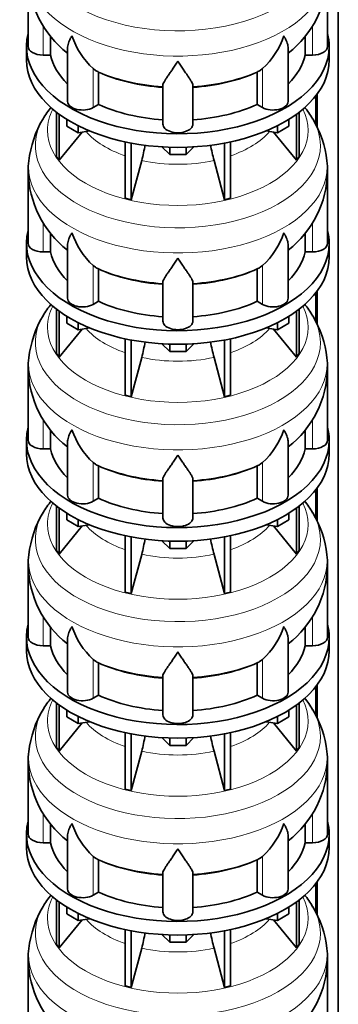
# Model space of a CAD drawing. Header units: millimetres. Extents: x 166 to 762, y -2950 to 2070.
# Tile 6 of 23: x 569 to 761, y -2462 to -1870. Entities that reach past the tile are written whole.
import ezdxf

# ---------------------------------------------------------------- set-up
doc = ezdxf.new("R2010")
doc.units = ezdxf.units.MM
doc.layers.add('LOW_134-14', color=7, linetype='Continuous')
doc.layers.add('VSI134_DIFFUSORE', color=7, linetype='Continuous')

# ---------------------------------------------------------------- blocks, each defined once
blk = doc.blocks.new('SE4')
at = {"layer": 'LOW_134-14', "color": 7, "linetype": 'Continuous', "lineweight": 35}
for p, q in [((760.76, -2682.26), (760.76, -1012.18)), ((747.26, -1915.43), (747.26, -1932.84)), ((748.01, -1914.44), (748.01, -1934.34)), ((747.26, -2033.82), (747.26, -2051.23)), ((748.01, -2032.83), (748.01, -2052.73)), ((747.26, -2152.21), (747.26, -2169.62)), ((748.01, -2151.22), (748.01, -2171.12)), ((747.26, -2270.61), (747.26, -2288.01)), ((748.01, -2269.62), (748.01, -2289.51)), ((747.26, -2389), (747.26, -2406.41)), ((748.01, -2388.01), (748.01, -2407.9))]:
    blk.add_line(p, q, dxfattribs=at)
at = {"layer": 'VSI134_DIFFUSORE', "color": 7, "linetype": 'Continuous', "lineweight": 35}
for p, q in [((574.33, -1842.57), (574.33, -1885.63)), ((754.33, -1885.63), (754.33, -1842.57)), ((587.86, -1890.82), (587.86, -1879.37)), ((740.8, -1879.44), (740.8, -1890.82)), ((573.33, -1885.63), (573.33, -1893.79)), ((598.06, -1886.53), (598.06, -1918.7)), ((730.61, -1918.7), (730.61, -1886.56)), ((755.33, -1893.79), (755.33, -1885.63)), ((583.33, -1890.82), (587.86, -1890.82)), ((740.8, -1890.82), (745.33, -1890.82)), ((614.84, -1900.07), (613.42, -1899.02)), ((715.24, -1899.02), (713.82, -1900.07)), ((616.62, -1920.52), (616.62, -1901.04)), ((712.04, -1901.04), (712.04, -1920.52)), ((655.33, -1932.39), (655.33, -1909.05)), ((673.33, -1932.39), (673.33, -1909.05)), ((613.42, -1922.37), (616.62, -1920.52)), ((712.04, -1920.52), (715.24, -1922.37)), ((591.5, -1925.29), (591.5, -1951.97)), ((593.03, -1926.44), (593.03, -1954.11)), ((597.58, -1933.55), (597.58, -1929.5)), ((731.09, -1933.55), (731.09, -1929.5)), ((735.63, -1926.44), (735.63, -1954.11)), ((737.16, -1925.29), (737.16, -1951.97)), ((604.52, -1937.56), (597.58, -1933.55)), ((604.52, -1937.56), (604.52, -1933.39)), ((724.15, -1937.56), (724.15, -1933.39)), ((731.09, -1933.55), (724.15, -1937.56)), ((593.03, -1954.11), (606.9, -1937.19)), ((611.34, -1936.5), (604.52, -1937.56)), ((724.15, -1937.56), (717.32, -1936.5)), ((721.77, -1937.19), (735.63, -1954.11)), ((632.64, -1943.04), (632.64, -1976.97)), ((636.33, -1943.78), (636.33, -1977.85)), ((659.42, -1950.69), (654.77, -1946.04)), ((659.42, -1950.69), (659.42, -1946.26)), ((673.89, -1946.04), (669.24, -1950.69)), ((669.24, -1950.69), (669.24, -1946.26)), ((692.33, -1943.78), (692.33, -1977.85)), ((696.03, -1943.04), (696.03, -1976.97)), ((591.5, -1951.97), (593.03, -1954.11)), ((669.24, -1950.69), (659.42, -1950.69)), ((735.63, -1954.11), (737.16, -1951.97)), ((636.33, -1977.85), (642.61, -1954.23)), ((686.06, -1954.23), (692.33, -1977.85)), ((574.33, -1960.96), (574.33, -2004.02)), ((754.33, -2004.02), (754.33, -1960.96)), ((632.64, -1976.97), (636.33, -1977.85)), ((692.33, -1977.85), (696.03, -1976.97)), ((587.86, -2009.22), (587.86, -1997.76)), ((740.8, -1997.83), (740.8, -2009.22)), ((573.33, -2004.02), (573.33, -2012.18)), ((598.06, -2004.92), (598.06, -2037.09)), ((730.61, -2037.09), (730.61, -2004.95)), ((755.33, -2012.18), (755.33, -2004.02)), ((583.33, -2009.22), (587.86, -2009.22)), ((740.8, -2009.22), (745.33, -2009.22)), ((614.84, -2018.47), (613.42, -2017.42)), ((715.24, -2017.42), (713.82, -2018.47)), ((616.62, -2038.91), (616.62, -2019.44)), ((712.04, -2019.44), (712.04, -2038.91)), ((655.33, -2050.79), (655.33, -2027.44)), ((673.33, -2050.79), (673.33, -2027.44)), ((613.42, -2040.76), (616.62, -2038.91)), ((712.04, -2038.91), (715.24, -2040.76)), ((591.5, -2043.69), (591.5, -2070.36)), ((593.03, -2044.83), (593.03, -2072.5)), ((597.58, -2051.95), (597.58, -2047.89)), ((731.09, -2051.95), (731.09, -2047.89)), ((735.63, -2044.83), (735.63, -2072.5)), ((737.16, -2043.69), (737.16, -2070.36)), ((604.52, -2055.95), (597.58, -2051.95)), ((604.52, -2055.95), (604.52, -2051.78)), ((724.15, -2055.95), (724.15, -2051.78)), ((731.09, -2051.95), (724.15, -2055.95)), ((593.03, -2072.5), (606.9, -2055.58)), ((611.34, -2054.9), (604.52, -2055.95)), ((724.15, -2055.95), (717.32, -2054.9)), ((721.77, -2055.58), (735.63, -2072.5)), ((632.64, -2061.43), (632.64, -2095.36)), ((636.33, -2062.17), (636.33, -2096.25)), ((659.42, -2069.08), (654.77, -2064.43)), ((659.42, -2069.08), (659.42, -2064.65)), ((673.89, -2064.43), (669.24, -2069.08)), ((669.24, -2069.08), (669.24, -2064.65)), ((692.33, -2062.17), (692.33, -2096.25)), ((696.03, -2061.43), (696.03, -2095.36)), ((591.5, -2070.36), (593.03, -2072.5)), ((669.24, -2069.08), (659.42, -2069.08)), ((735.63, -2072.5), (737.16, -2070.36)), ((636.33, -2096.25), (642.61, -2072.63)), ((686.06, -2072.63), (692.33, -2096.25)), ((574.33, -2079.36), (574.33, -2122.41)), ((754.33, -2122.41), (754.33, -2079.36)), ((632.64, -2095.36), (636.33, -2096.25)), ((692.33, -2096.25), (696.03, -2095.36)), ((587.86, -2127.61), (587.86, -2116.16)), ((740.8, -2116.23), (740.8, -2127.61)), ((573.33, -2122.41), (573.33, -2130.58)), ((598.06, -2123.32), (598.06, -2155.48)), ((730.61, -2155.48), (730.61, -2123.34)), ((755.33, -2130.58), (755.33, -2122.41)), ((583.33, -2127.61), (587.86, -2127.61)), ((740.8, -2127.61), (745.33, -2127.61)), ((614.84, -2136.86), (613.42, -2135.81)), ((715.24, -2135.81), (713.82, -2136.86)), ((616.62, -2157.31), (616.62, -2137.83)), ((712.04, -2137.83), (712.04, -2157.31)), ((655.33, -2169.18), (655.33, -2145.83)), ((673.33, -2169.18), (673.33, -2145.83)), ((613.42, -2159.15), (616.62, -2157.31)), ((712.04, -2157.31), (715.24, -2159.15)), ((591.5, -2162.08), (591.5, -2188.76)), ((593.03, -2163.23), (593.03, -2190.89)), ((597.58, -2170.34), (597.58, -2166.28)), ((731.09, -2170.34), (731.09, -2166.28)), ((735.63, -2163.23), (735.63, -2190.89)), ((737.16, -2162.08), (737.16, -2188.76)), ((604.52, -2174.34), (597.58, -2170.34)), ((604.52, -2174.34), (604.52, -2170.17)), ((724.15, -2174.34), (724.15, -2170.17)), ((731.09, -2170.34), (724.15, -2174.34)), ((593.03, -2190.89), (606.9, -2173.98)), ((611.34, -2173.29), (604.52, -2174.34)), ((724.15, -2174.34), (717.32, -2173.29)), ((721.77, -2173.98), (735.63, -2190.89)), ((632.64, -2179.83), (632.64, -2213.75)), ((636.33, -2180.57), (636.33, -2214.64)), ((659.42, -2187.48), (654.77, -2182.83)), ((659.42, -2187.48), (659.42, -2183.04)), ((673.89, -2182.83), (669.24, -2187.48)), ((669.24, -2187.48), (669.24, -2183.04)), ((692.33, -2180.57), (692.33, -2214.64)), ((696.03, -2179.83), (696.03, -2213.75)), ((591.5, -2188.76), (593.03, -2190.89)), ((669.24, -2187.48), (659.42, -2187.48)), ((735.63, -2190.89), (737.16, -2188.76)), ((636.33, -2214.64), (642.61, -2191.02)), ((686.06, -2191.02), (692.33, -2214.64)), ((574.33, -2197.75), (574.33, -2240.8)), ((754.33, -2240.8), (754.33, -2197.75)), ((632.64, -2213.75), (636.33, -2214.64)), ((692.33, -2214.64), (696.03, -2213.75)), ((587.86, -2246), (587.86, -2234.55)), ((740.8, -2234.62), (740.8, -2246)), ((573.33, -2240.8), (573.33, -2248.97)), ((598.06, -2241.71), (598.06, -2273.87)), ((730.61, -2273.87), (730.61, -2241.73)), ((755.33, -2248.97), (755.33, -2240.8)), ((583.33, -2246), (587.86, -2246)), ((740.8, -2246), (745.33, -2246)), ((614.84, -2255.25), (613.42, -2254.2)), ((715.24, -2254.2), (713.82, -2255.25)), ((616.62, -2275.7), (616.62, -2256.22)), ((712.04, -2256.22), (712.04, -2275.7)), ((655.33, -2287.57), (655.33, -2264.22)), ((673.33, -2287.57), (673.33, -2264.22)), ((613.42, -2277.55), (616.62, -2275.7)), ((712.04, -2275.7), (715.24, -2277.55)), ((591.5, -2280.47), (591.5, -2307.15)), ((593.03, -2281.62), (593.03, -2309.28)), ((597.58, -2288.73), (597.58, -2284.67)), ((731.09, -2288.73), (731.09, -2284.67)), ((735.63, -2281.62), (735.63, -2309.28)), ((737.16, -2280.47), (737.16, -2307.15)), ((604.52, -2292.74), (597.58, -2288.73)), ((604.52, -2292.74), (604.52, -2288.56)), ((724.15, -2292.74), (724.15, -2288.56)), ((731.09, -2288.73), (724.15, -2292.74)), ((593.03, -2309.28), (606.9, -2292.37)), ((611.34, -2291.68), (604.52, -2292.74)), ((724.15, -2292.74), (717.32, -2291.68)), ((721.77, -2292.37), (735.63, -2309.28)), ((632.64, -2298.22), (632.64, -2332.15)), ((636.33, -2298.96), (636.33, -2333.03)), ((659.42, -2305.87), (654.77, -2301.22)), ((659.42, -2305.87), (659.42, -2301.43)), ((673.89, -2301.22), (669.24, -2305.87)), ((669.24, -2305.87), (669.24, -2301.43)), ((692.33, -2298.96), (692.33, -2333.03)), ((696.03, -2298.22), (696.03, -2332.15)), ((591.5, -2307.15), (593.03, -2309.28)), ((669.24, -2305.87), (659.42, -2305.87)), ((735.63, -2309.28), (737.16, -2307.15)), ((636.33, -2333.03), (642.61, -2309.41)), ((686.06, -2309.41), (692.33, -2333.03)), ((574.33, -2316.14), (574.33, -2359.2)), ((754.33, -2359.2), (754.33, -2316.14)), ((632.64, -2332.15), (636.33, -2333.03)), ((692.33, -2333.03), (696.03, -2332.15)), ((587.86, -2364.39), (587.86, -2352.94)), ((740.8, -2353.01), (740.8, -2364.39)), ((573.33, -2359.2), (573.33, -2367.36)), ((598.06, -2360.1), (598.06, -2392.26)), ((730.61, -2392.26), (730.61, -2360.12)), ((755.33, -2367.36), (755.33, -2359.2)), ((583.33, -2364.39), (587.86, -2364.39)), ((740.8, -2364.39), (745.33, -2364.39)), ((614.84, -2373.64), (613.42, -2372.59)), ((715.24, -2372.59), (713.82, -2373.64)), ((616.62, -2394.09), (616.62, -2374.61)), ((712.04, -2374.61), (712.04, -2394.09)), ((655.33, -2405.96), (655.33, -2382.61)), ((673.33, -2405.96), (673.33, -2382.61)), ((613.42, -2395.94), (616.62, -2394.09)), ((712.04, -2394.09), (715.24, -2395.94)), ((591.5, -2398.86), (591.5, -2425.54)), ((593.03, -2400.01), (593.03, -2427.67)), ((597.58, -2407.12), (597.58, -2403.07)), ((731.09, -2407.12), (731.09, -2403.07)), ((735.63, -2400.01), (735.63, -2427.67)), ((737.16, -2398.86), (737.16, -2425.54)), ((604.52, -2411.13), (597.58, -2407.12)), ((604.52, -2411.13), (604.52, -2406.95)), ((724.15, -2411.13), (724.15, -2406.95)), ((731.09, -2407.12), (724.15, -2411.13)), ((593.03, -2427.67), (606.9, -2410.76)), ((611.34, -2410.07), (604.52, -2411.13)), ((724.15, -2411.13), (717.32, -2410.07)), ((721.77, -2410.76), (735.63, -2427.67)), ((632.64, -2416.61), (632.64, -2450.54)), ((636.33, -2417.35), (636.33, -2451.42)), ((659.42, -2424.26), (654.77, -2419.61)), ((659.42, -2424.26), (659.42, -2419.82)), ((673.89, -2419.61), (669.24, -2424.26)), ((669.24, -2424.26), (669.24, -2419.82)), ((692.33, -2417.35), (692.33, -2451.42)), ((696.03, -2416.61), (696.03, -2450.54)), ((591.5, -2425.54), (593.03, -2427.67)), ((669.24, -2424.26), (659.42, -2424.26)), ((735.63, -2427.67), (737.16, -2425.54)), ((636.33, -2451.42), (642.61, -2427.8)), ((686.06, -2427.8), (692.33, -2451.42)), ((574.33, -2434.53), (574.33, -2477.59)), ((754.33, -2477.59), (754.33, -2434.53)), ((632.64, -2450.54), (636.33, -2451.42)), ((692.33, -2451.42), (696.03, -2450.54))]:
    blk.add_line(p, q, dxfattribs=at)
at = {"layer": 'VSI134_DIFFUSORE', "color": 4, "linetype": 'Continuous', "lineweight": 9}
for p, q in [((583.33, -1890.82), (583.33, -1873.05)), ((745.33, -1890.82), (745.33, -1873.07)), ((613.42, -1922.37), (613.42, -1899.02)), ((715.24, -1922.37), (715.24, -1899.02)), ((583.33, -2009.22), (583.33, -1991.44)), ((745.33, -2009.22), (745.33, -1991.47)), ((613.42, -2040.76), (613.42, -2017.42)), ((715.24, -2040.76), (715.24, -2017.42)), ((583.33, -2127.61), (583.33, -2109.83)), ((745.33, -2127.61), (745.33, -2109.86)), ((613.42, -2159.15), (613.42, -2135.81)), ((715.24, -2159.15), (715.24, -2135.81)), ((583.33, -2246), (583.33, -2228.23)), ((745.33, -2246), (745.33, -2228.25)), ((613.42, -2277.55), (613.42, -2254.2)), ((715.24, -2277.55), (715.24, -2254.2)), ((583.33, -2364.39), (583.33, -2346.62)), ((745.33, -2364.39), (745.33, -2346.64)), ((613.42, -2395.94), (613.42, -2372.59)), ((715.24, -2395.94), (715.24, -2372.59))]:
    blk.add_line(p, q, dxfattribs=at)
at = {"layer": 'VSI134_DIFFUSORE', "color": 7, "linetype": 'Continuous', "lineweight": 35}
for centre, radius, start, end in [((635.66, -1841.46), 61.25, 181.05517, 231.96221), ((693.31, -1841.5), 60.97, 307.8007, 358.98754), ((645.92, -1864.07), 47.73, 198.63732, 227.08568), ((682.74, -1864.07), 47.73, 312.91434, 341.36277), ((622.75, -1887.68), 14.7, 237.45087, 245.35655), ((705.91, -1887.68), 14.7, 294.64345, 302.54913), ((643.73, -1965.29), 70.34, 142.11995, 149.17124), ((686.95, -1963.58), 67.72, 30.42011, 37.78386), ((635.97, -1960.95), 61.49, 148.86608, 173.97543), ((693.08, -1960.89), 61.11, 6.06346, 31.14995), ((552.76, -1929.92), 93.08, 344.85704, 350.76502), ((774.59, -1930.13), 91.75, 189.27403, 195.23149), ((605.25, -1959.45), 30.86, 170.71318, 182.84745), ((719.77, -1959.81), 34.52, 358.0789, 8.91053), ((635.66, -1959.85), 61.25, 181.05517, 231.96221), ((693.31, -1959.89), 60.97, 307.8007, 358.98754), ((645.92, -1982.46), 47.73, 198.63732, 227.08568), ((682.74, -1982.46), 47.73, 312.91434, 341.36277), ((622.75, -2006.08), 14.7, 237.45087, 245.35655), ((705.91, -2006.08), 14.7, 294.64345, 302.54913), ((643.73, -2083.68), 70.34, 142.11995, 149.17124), ((686.95, -2081.97), 67.72, 30.42011, 37.78386), ((635.97, -2079.34), 61.49, 148.86608, 173.97543), ((693.08, -2079.29), 61.11, 6.06346, 31.14995), ((552.76, -2048.31), 93.08, 344.85704, 350.76502), ((774.59, -2048.52), 91.75, 189.27403, 195.23149), ((605.25, -2077.84), 30.86, 170.71318, 182.84745), ((719.77, -2078.2), 34.52, 358.0789, 8.91053), ((635.66, -2078.24), 61.25, 181.05517, 231.96221), ((693.31, -2078.28), 60.97, 307.8007, 358.98754), ((645.92, -2100.85), 47.73, 198.63732, 227.08568), ((682.74, -2100.85), 47.73, 312.91434, 341.36277), ((622.75, -2124.47), 14.7, 237.45087, 245.35655), ((705.91, -2124.47), 14.7, 294.64345, 302.54913), ((643.73, -2202.07), 70.34, 142.11995, 149.17124), ((686.95, -2200.37), 67.72, 30.42011, 37.78386), ((635.97, -2197.73), 61.49, 148.86608, 173.97543), ((693.08, -2197.68), 61.11, 6.06346, 31.14995), ((552.76, -2166.7), 93.08, 344.85704, 350.76502), ((774.59, -2166.91), 91.75, 189.27403, 195.23149), ((605.25, -2196.23), 30.86, 170.71318, 182.84745), ((719.77, -2196.59), 34.52, 358.0789, 8.91053), ((635.66, -2196.64), 61.25, 181.05517, 231.96221), ((693.31, -2196.67), 60.97, 307.8007, 358.98754), ((645.92, -2219.24), 47.73, 198.63732, 227.08568), ((682.74, -2219.24), 47.73, 312.91434, 341.36277), ((622.75, -2242.86), 14.7, 237.45087, 245.35655), ((705.91, -2242.86), 14.7, 294.64345, 302.54913), ((643.73, -2320.47), 70.34, 142.11995, 149.17124), ((686.95, -2318.76), 67.72, 30.42011, 37.78386), ((635.97, -2316.12), 61.49, 148.86608, 173.97543), ((693.08, -2316.07), 61.11, 6.06346, 31.14995), ((552.76, -2285.1), 93.08, 344.85704, 350.76502), ((774.59, -2285.3), 91.75, 189.27403, 195.23149), ((605.25, -2314.62), 30.86, 170.71318, 182.84745), ((719.77, -2314.99), 34.52, 358.0789, 8.91053), ((635.66, -2315.03), 61.25, 181.05517, 231.96221), ((693.31, -2315.07), 60.97, 307.8007, 358.98754), ((645.92, -2337.63), 47.73, 198.63732, 227.08568), ((682.74, -2337.63), 47.73, 312.91434, 341.36277), ((622.75, -2361.25), 14.7, 237.45087, 245.35655), ((705.91, -2361.25), 14.7, 294.64345, 302.54913), ((643.73, -2438.86), 70.34, 142.11995, 149.17124), ((686.95, -2437.15), 67.72, 30.42011, 37.78386), ((635.97, -2434.52), 61.49, 148.86608, 173.97543), ((693.08, -2434.46), 61.11, 6.06346, 31.14995), ((552.76, -2403.49), 93.08, 344.85704, 350.76502), ((774.59, -2403.7), 91.75, 189.27403, 195.23149), ((605.25, -2433.01), 30.86, 170.71318, 182.84745), ((719.77, -2433.38), 34.52, 358.0789, 8.91053), ((635.66, -2433.42), 61.25, 181.05517, 231.96221), ((693.31, -2433.46), 60.97, 307.8007, 358.98754)]:
    blk.add_arc(centre, radius, start, end, dxfattribs=at)
at = {"layer": 'VSI134_DIFFUSORE', "color": 4, "linetype": 'Continuous', "lineweight": 9}
for centre, major_axis, start_param, end_param in [((664.33, -1826.85), (85.67, 0), 2.812965, 6.283185), ((664.33, -1839.61), (-89.83, 0), 0, 3.209638), ((664.33, -1864.15), (-79.5, 0), 0.898849, 1.457346), ((664.33, -1864.15), (79.5, 0), 4.82584, 5.384336), ((664.33, -1936.05), (-78.3, 0), 0, 3.425204), ((664.33, -1936.05), (-78.3, 0), 5.999574, 6.283185), ((664.33, -1945.25), (85.67, 0), 2.812965, 6.283185), ((664.33, -1945.25), (85.67, 0), 0, 0.328174), ((664.33, -1920.94), (-61.63, 0), 0.463231, 1.030574), ((664.33, -1920.94), (61.63, 0), 5.252612, 5.819954), ((664.33, -1958), (-89.83, 0), 0, 3.209638), ((664.33, -1958), (-89.83, 0), 6.215694, 6.283185), ((664.33, -1920.94), (-61.63, 0), 1.210556, 1.931037), ((664.33, -1982.55), (-79.5, 0), 0.898849, 1.457346), ((664.33, -1982.55), (79.5, 0), 4.82584, 5.384336), ((664.33, -2054.45), (-78.3, 0), 0, 3.425204), ((664.33, -2054.45), (-78.3, 0), 5.999574, 6.283185), ((664.33, -2063.64), (85.67, 0), 2.812965, 6.283185), ((664.33, -2063.64), (85.67, 0), 0, 0.328174), ((664.33, -2039.33), (-61.63, 0), 0.463231, 1.030574), ((664.33, -2039.33), (61.63, 0), 5.252612, 5.819954), ((664.33, -2076.39), (-89.83, 0), 0, 3.209638), ((664.33, -2076.39), (-89.83, 0), 6.215694, 6.283185), ((664.33, -2039.33), (-61.63, 0), 1.210556, 1.931037), ((664.33, -2100.94), (-79.5, 0), 0.898849, 1.457346), ((664.33, -2100.94), (79.5, 0), 4.82584, 5.384336), ((664.33, -2172.84), (-78.3, 0), 0, 3.425204), ((664.33, -2172.84), (-78.3, 0), 5.999574, 6.283185), ((664.33, -2182.03), (85.67, 0), 2.812965, 6.283185), ((664.33, -2182.03), (85.67, 0), 0, 0.328174), ((664.33, -2157.72), (-61.63, 0), 0.463231, 1.030574), ((664.33, -2157.72), (61.63, 0), 5.252612, 5.819954), ((664.33, -2194.79), (-89.83, 0), 0, 3.209638), ((664.33, -2194.79), (-89.83, 0), 6.215694, 6.283185), ((664.33, -2157.72), (-61.63, 0), 1.210556, 1.931037), ((664.33, -2219.33), (-79.5, 0), 0.898849, 1.457346), ((664.33, -2219.33), (79.5, 0), 4.82584, 5.384336), ((664.33, -2291.23), (-78.3, 0), 0, 3.425204), ((664.33, -2291.23), (-78.3, 0), 5.999574, 6.283185), ((664.33, -2300.42), (85.67, 0), 2.812965, 6.283185), ((664.33, -2300.42), (85.67, 0), 0, 0.328174), ((664.33, -2276.11), (-61.63, 0), 0.463231, 1.030574), ((664.33, -2276.11), (61.63, 0), 5.252612, 5.819954), ((664.33, -2313.18), (-89.83, 0), 0, 3.209638), ((664.33, -2313.18), (-89.83, 0), 6.215694, 6.283185), ((664.33, -2276.11), (-61.63, 0), 1.210556, 1.931037), ((664.33, -2337.72), (-79.5, 0), 0.898849, 1.457346), ((664.33, -2337.72), (79.5, 0), 4.82584, 5.384336), ((664.33, -2409.62), (-78.3, 0), 0, 3.425204), ((664.33, -2409.62), (-78.3, 0), 5.999574, 6.283185), ((664.33, -2418.81), (85.67, 0), 2.812965, 6.283185), ((664.33, -2418.81), (85.67, 0), 0, 0.328174), ((664.33, -2394.5), (-61.63, 0), 0.463231, 1.030574), ((664.33, -2394.5), (61.63, 0), 5.252612, 5.819954), ((664.33, -2431.57), (-89.83, 0), 0, 3.209638), ((664.33, -2431.57), (-89.83, 0), 6.215694, 6.283185), ((664.33, -2394.5), (-61.63, 0), 1.210556, 1.931037)]:
    blk.add_ellipse(centre, major_axis=major_axis, ratio=0.57735, start_param=start_param, end_param=end_param, dxfattribs=at)
at = {"layer": 'VSI134_DIFFUSORE', "color": 7, "linetype": 'Continuous', "lineweight": 35}
for centre, major_axis, start_param, end_param in [((664.33, -1885.63), (91, 0), 2.993207, 6.283185), ((664.33, -1885.63), (91, 0), 0, 0.148386), ((583.33, -1885.63), (9, 0), 3.141593, 4.712389), ((745.33, -1885.63), (-9, 0), 1.570796, 3.141593), ((664.33, -1893.79), (-91, 0), 0, 3.141593), ((664.33, -1885.63), (-77, 0), 0.117151, 0.534109), ((664.33, -1885.63), (77, 0), 5.749077, 6.166034), ((664.33, -1866.15), (-77, 0), 0.902549, 1.453645), ((664.33, -1866.15), (77, 0), 4.82954, 5.380636), ((607.06, -1918.7), (9, 0), 3.141593, 5.497787), ((664.33, -1885.63), (-77, 0), 0.902549, 1.453645), ((664.33, -1885.63), (77, 0), 4.82954, 5.380636), ((721.61, -1918.7), (-9, 0), 0.785398, 3.141593), ((664.33, -1932.39), (-9, 0), 0, 3.141593), ((664.33, -2004.02), (91, 0), 2.993207, 6.283185), ((664.33, -2004.02), (91, 0), 0, 0.148386), ((583.33, -2004.02), (9, 0), 3.141593, 4.712389), ((745.33, -2004.02), (-9, 0), 1.570796, 3.141593), ((664.33, -2012.18), (-91, 0), 0, 3.141593), ((664.33, -2004.02), (-77, 0), 0.117151, 0.534109), ((664.33, -2004.02), (77, 0), 5.749077, 6.166034), ((664.33, -1984.54), (-77, 0), 0.902549, 1.453645), ((664.33, -1984.54), (77, 0), 4.82954, 5.380636), ((607.06, -2037.09), (9, 0), 3.141593, 5.497787), ((664.33, -2004.02), (-77, 0), 0.902549, 1.453645), ((664.33, -2004.02), (77, 0), 4.82954, 5.380636), ((721.61, -2037.09), (-9, 0), 0.785398, 3.141593), ((664.33, -2050.79), (-9, 0), 0, 3.141593), ((664.33, -2122.41), (91, 0), 2.993207, 6.283185), ((664.33, -2122.41), (91, 0), 0, 0.148386), ((583.33, -2122.41), (9, 0), 3.141593, 4.712389), ((745.33, -2122.41), (-9, 0), 1.570796, 3.141593), ((664.33, -2130.58), (-91, 0), 0, 3.141593), ((664.33, -2122.41), (-77, 0), 0.117151, 0.534109), ((664.33, -2122.41), (77, 0), 5.749077, 6.166034), ((664.33, -2102.94), (-77, 0), 0.902549, 1.453645), ((664.33, -2102.94), (77, 0), 4.82954, 5.380636), ((607.06, -2155.48), (9, 0), 3.141593, 5.497787), ((664.33, -2122.41), (-77, 0), 0.902549, 1.453645), ((664.33, -2122.41), (77, 0), 4.82954, 5.380636), ((721.61, -2155.48), (-9, 0), 0.785398, 3.141593), ((664.33, -2169.18), (-9, 0), 0, 3.141593), ((664.33, -2240.8), (91, 0), 2.993207, 6.283185), ((664.33, -2240.8), (91, 0), 0, 0.148386), ((583.33, -2240.8), (9, 0), 3.141593, 4.712389), ((745.33, -2240.8), (-9, 0), 1.570796, 3.141593), ((664.33, -2248.97), (-91, 0), 0, 3.141593), ((664.33, -2240.8), (-77, 0), 0.117151, 0.534109), ((664.33, -2240.8), (77, 0), 5.749077, 6.166034), ((664.33, -2221.33), (-77, 0), 0.902549, 1.453645), ((664.33, -2221.33), (77, 0), 4.82954, 5.380636), ((607.06, -2273.87), (9, 0), 3.141593, 5.497787), ((664.33, -2240.8), (-77, 0), 0.902549, 1.453645), ((664.33, -2240.8), (77, 0), 4.82954, 5.380636), ((721.61, -2273.87), (-9, 0), 0.785398, 3.141593), ((664.33, -2287.57), (-9, 0), 0, 3.141593), ((664.33, -2359.2), (91, 0), 2.993207, 6.283185), ((664.33, -2359.2), (91, 0), 0, 0.148386), ((583.33, -2359.2), (9, 0), 3.141593, 4.712389), ((745.33, -2359.2), (-9, 0), 1.570796, 3.141593), ((664.33, -2367.36), (-91, 0), 0, 3.141593), ((664.33, -2359.2), (-77, 0), 0.117151, 0.534109), ((664.33, -2359.2), (77, 0), 5.749077, 6.166034), ((664.33, -2339.72), (-77, 0), 0.902549, 1.453645), ((664.33, -2339.72), (77, 0), 4.82954, 5.380636), ((607.06, -2392.26), (9, 0), 3.141593, 5.497787), ((664.33, -2359.2), (-77, 0), 0.902549, 1.453645), ((664.33, -2359.2), (77, 0), 4.82954, 5.380636), ((721.61, -2392.26), (-9, 0), 0.785398, 3.141593), ((664.33, -2405.96), (-9, 0), 0, 3.141593)]:
    blk.add_ellipse(centre, major_axis=major_axis, ratio=0.57735, start_param=start_param, end_param=end_param, dxfattribs=at)
for points, knots in [([(598.06, -1886.55), (598.06, -1886.4), (598.06, -1886.23), (598.15, -1885.06), (598.43, -1884.01), (599.1, -1882.33), (599.37, -1881.76), (599.82, -1880.87), (599.98, -1880.57), (600.24, -1880.1), (600.37, -1879.87), (600.51, -1879.64), (600.6, -1879.48), (600.65, -1879.4), (600.69, -1879.32)], [0.4600931, 0.4600931, 0.4600931, 0.4600931, 0.5, 0.5, 0.75, 0.75, 0.875, 0.875, 0.9375, 0.9375, 0.96875, 0.984375, 0.984375, 1, 1, 1, 1]), ([(730.61, -1886.57), (730.61, -1886.41), (730.6, -1886.26), (730.56, -1885.6), (730.47, -1885.08), (730.2, -1884.02), (730.02, -1883.47), (729.57, -1882.34), (729.3, -1881.77), (728.84, -1880.87), (728.68, -1880.57), (728.43, -1880.11), (728.34, -1879.95), (728.16, -1879.64), (728.07, -1879.48), (727.97, -1879.32)], [0.4604904, 0.4604904, 0.4604904, 0.4604904, 0.5, 0.5, 0.625, 0.625, 0.75, 0.75, 0.875, 0.875, 0.9375, 0.9375, 0.96875, 0.96875, 1, 1, 1, 1]), ([(664.33, -1894.54), (664.2, -1894.75), (664.07, -1894.96), (663.8, -1895.38), (663.67, -1895.59), (663.27, -1896.21), (663.01, -1896.61), (662.22, -1897.8), (661.7, -1898.57), (660.69, -1900.05), (660.19, -1900.76), (659.25, -1902.11), (658.8, -1902.76), (657.95, -1903.98), (657.55, -1904.56), (657.01, -1905.38), (656.84, -1905.64), (656.52, -1906.16), (656.37, -1906.41), (655.96, -1907.13), (655.73, -1907.57), (655.42, -1908.37), (655.33, -1908.73), (655.33, -1909.05)], [0, 0, 0, 0, 0.03125, 0.03125, 0.0625, 0.0625, 0.125, 0.125, 0.25, 0.25, 0.375, 0.375, 0.5, 0.5, 0.625, 0.625, 0.6875, 0.6875, 0.75, 0.75, 0.875, 0.875, 1, 1, 1, 1]), ([(673.33, -1909.05), (673.33, -1908.73), (673.24, -1908.37), (672.93, -1907.57), (672.71, -1907.13), (672.3, -1906.41), (672.15, -1906.16), (671.82, -1905.64), (671.65, -1905.38), (671.11, -1904.56), (670.72, -1903.98), (669.87, -1902.76), (669.42, -1902.12), (668.47, -1900.76), (667.98, -1900.05), (666.96, -1898.57), (666.45, -1897.81), (665.66, -1896.62), (665.4, -1896.21), (665, -1895.59), (664.86, -1895.38), (664.6, -1894.96), (664.46, -1894.75), (664.33, -1894.54)], [0, 0, 0, 0, 0.125, 0.125, 0.25, 0.25, 0.3125, 0.3125, 0.375, 0.375, 0.5, 0.5, 0.625, 0.625, 0.75, 0.75, 0.875, 0.875, 0.9375, 0.9375, 0.96875, 0.96875, 1, 1, 1, 1]), ([(598.06, -2004.95), (598.06, -2004.79), (598.06, -2004.63), (598.15, -2003.45), (598.43, -2002.4), (599.1, -2000.72), (599.37, -2000.15), (599.82, -1999.26), (599.98, -1998.96), (600.24, -1998.5), (600.37, -1998.26), (600.51, -1998.03), (600.6, -1997.87), (600.65, -1997.79), (600.69, -1997.71)], [0.4600931, 0.4600931, 0.4600931, 0.4600931, 0.5, 0.5, 0.75, 0.75, 0.875, 0.875, 0.9375, 0.9375, 0.96875, 0.984375, 0.984375, 1, 1, 1, 1]), ([(730.61, -2004.96), (730.61, -2004.8), (730.6, -2004.65), (730.56, -2003.99), (730.47, -2003.47), (730.2, -2002.41), (730.02, -2001.86), (729.57, -2000.74), (729.3, -2000.16), (728.84, -1999.26), (728.68, -1998.96), (728.43, -1998.5), (728.34, -1998.34), (728.16, -1998.03), (728.07, -1997.87), (727.97, -1997.71)], [0.4604904, 0.4604904, 0.4604904, 0.4604904, 0.5, 0.5, 0.625, 0.625, 0.75, 0.75, 0.875, 0.875, 0.9375, 0.9375, 0.96875, 0.96875, 1, 1, 1, 1]), ([(664.33, -2012.93), (664.2, -2013.14), (664.07, -2013.36), (663.8, -2013.78), (663.67, -2013.98), (663.27, -2014.6), (663.01, -2015.01), (662.22, -2016.2), (661.7, -2016.96), (660.69, -2018.44), (660.19, -2019.15), (659.25, -2020.5), (658.8, -2021.15), (657.95, -2022.37), (657.55, -2022.95), (657.01, -2023.77), (656.84, -2024.03), (656.52, -2024.55), (656.37, -2024.8), (655.96, -2025.52), (655.73, -2025.96), (655.42, -2026.76), (655.33, -2027.12), (655.33, -2027.44)], [0, 0, 0, 0, 0.03125, 0.03125, 0.0625, 0.0625, 0.125, 0.125, 0.25, 0.25, 0.375, 0.375, 0.5, 0.5, 0.625, 0.625, 0.6875, 0.6875, 0.75, 0.75, 0.875, 0.875, 1, 1, 1, 1]), ([(673.33, -2027.44), (673.33, -2027.12), (673.24, -2026.76), (672.93, -2025.96), (672.71, -2025.52), (672.3, -2024.8), (672.15, -2024.55), (671.82, -2024.04), (671.65, -2023.77), (671.11, -2022.95), (670.72, -2022.37), (669.87, -2021.15), (669.42, -2020.51), (668.47, -2019.16), (667.98, -2018.44), (666.96, -2016.97), (666.45, -2016.2), (665.66, -2015.01), (665.4, -2014.6), (665, -2013.98), (664.86, -2013.78), (664.6, -2013.36), (664.46, -2013.14), (664.33, -2012.93)], [0, 0, 0, 0, 0.125, 0.125, 0.25, 0.25, 0.3125, 0.3125, 0.375, 0.375, 0.5, 0.5, 0.625, 0.625, 0.75, 0.75, 0.875, 0.875, 0.9375, 0.9375, 0.96875, 0.96875, 1, 1, 1, 1]), ([(598.06, -2123.34), (598.06, -2123.18), (598.06, -2123.02), (598.15, -2121.84), (598.43, -2120.79), (599.1, -2119.12), (599.37, -2118.54), (599.82, -2117.65), (599.98, -2117.35), (600.24, -2116.89), (600.37, -2116.66), (600.51, -2116.42), (600.6, -2116.26), (600.65, -2116.18), (600.69, -2116.1)], [0.4600931, 0.4600931, 0.4600931, 0.4600931, 0.5, 0.5, 0.75, 0.75, 0.875, 0.875, 0.9375, 0.9375, 0.96875, 0.984375, 0.984375, 1, 1, 1, 1]), ([(730.61, -2123.35), (730.61, -2123.2), (730.6, -2123.04), (730.56, -2122.38), (730.47, -2121.87), (730.2, -2120.81), (730.02, -2120.26), (729.57, -2119.13), (729.3, -2118.55), (728.84, -2117.65), (728.68, -2117.35), (728.43, -2116.89), (728.34, -2116.73), (728.16, -2116.42), (728.07, -2116.26), (727.97, -2116.1)], [0.4604904, 0.4604904, 0.4604904, 0.4604904, 0.5, 0.5, 0.625, 0.625, 0.75, 0.75, 0.875, 0.875, 0.9375, 0.9375, 0.96875, 0.96875, 1, 1, 1, 1]), ([(664.33, -2131.32), (664.2, -2131.54), (664.07, -2131.75), (663.8, -2132.17), (663.67, -2132.38), (663.27, -2132.99), (663.01, -2133.4), (662.22, -2134.59), (661.7, -2135.35), (660.69, -2136.83), (660.19, -2137.54), (659.25, -2138.9), (658.8, -2139.54), (657.95, -2140.76), (657.55, -2141.34), (657.01, -2142.16), (656.84, -2142.43), (656.52, -2142.94), (656.37, -2143.19), (655.96, -2143.91), (655.73, -2144.35), (655.42, -2145.15), (655.33, -2145.51), (655.33, -2145.83)], [0, 0, 0, 0, 0.03125, 0.03125, 0.0625, 0.0625, 0.125, 0.125, 0.25, 0.25, 0.375, 0.375, 0.5, 0.5, 0.625, 0.625, 0.6875, 0.6875, 0.75, 0.75, 0.875, 0.875, 1, 1, 1, 1]), ([(673.33, -2145.83), (673.33, -2145.51), (673.24, -2145.15), (672.93, -2144.35), (672.71, -2143.91), (672.3, -2143.19), (672.15, -2142.94), (671.82, -2142.43), (671.65, -2142.16), (671.11, -2141.34), (670.72, -2140.76), (669.87, -2139.54), (669.42, -2138.9), (668.47, -2137.55), (667.98, -2136.84), (666.96, -2135.36), (666.45, -2134.59), (665.66, -2133.4), (665.4, -2132.99), (665, -2132.38), (664.86, -2132.17), (664.6, -2131.75), (664.46, -2131.54), (664.33, -2131.32)], [0, 0, 0, 0, 0.125, 0.125, 0.25, 0.25, 0.3125, 0.3125, 0.375, 0.375, 0.5, 0.5, 0.625, 0.625, 0.75, 0.75, 0.875, 0.875, 0.9375, 0.9375, 0.96875, 0.96875, 1, 1, 1, 1]), ([(598.06, -2241.73), (598.06, -2241.57), (598.06, -2241.41), (598.15, -2240.23), (598.43, -2239.18), (599.1, -2237.51), (599.37, -2236.93), (599.82, -2236.04), (599.98, -2235.74), (600.24, -2235.28), (600.37, -2235.05), (600.51, -2234.81), (600.6, -2234.66), (600.65, -2234.57), (600.69, -2234.5)], [0.4600931, 0.4600931, 0.4600931, 0.4600931, 0.5, 0.5, 0.75, 0.75, 0.875, 0.875, 0.9375, 0.9375, 0.96875, 0.984375, 0.984375, 1, 1, 1, 1]), ([(730.61, -2241.74), (730.61, -2241.59), (730.6, -2241.43), (730.56, -2240.77), (730.47, -2240.26), (730.2, -2239.2), (730.02, -2238.65), (729.57, -2237.52), (729.3, -2236.94), (728.84, -2236.05), (728.68, -2235.74), (728.43, -2235.28), (728.34, -2235.13), (728.16, -2234.81), (728.07, -2234.65), (727.97, -2234.5)], [0.4604904, 0.4604904, 0.4604904, 0.4604904, 0.5, 0.5, 0.625, 0.625, 0.75, 0.75, 0.875, 0.875, 0.9375, 0.9375, 0.96875, 0.96875, 1, 1, 1, 1]), ([(664.33, -2249.72), (664.2, -2249.93), (664.07, -2250.14), (663.8, -2250.56), (663.67, -2250.77), (663.27, -2251.38), (663.01, -2251.79), (662.22, -2252.98), (661.7, -2253.75), (660.69, -2255.22), (660.19, -2255.94), (659.25, -2257.29), (658.8, -2257.93), (657.95, -2259.15), (657.55, -2259.73), (657.01, -2260.55), (656.84, -2260.82), (656.52, -2261.33), (656.37, -2261.58), (655.96, -2262.3), (655.73, -2262.74), (655.42, -2263.54), (655.33, -2263.9), (655.33, -2264.22)], [0, 0, 0, 0, 0.03125, 0.03125, 0.0625, 0.0625, 0.125, 0.125, 0.25, 0.25, 0.375, 0.375, 0.5, 0.5, 0.625, 0.625, 0.6875, 0.6875, 0.75, 0.75, 0.875, 0.875, 1, 1, 1, 1]), ([(673.33, -2264.22), (673.33, -2263.9), (673.24, -2263.54), (672.93, -2262.74), (672.71, -2262.3), (672.3, -2261.59), (672.15, -2261.33), (671.82, -2260.82), (671.65, -2260.55), (671.11, -2259.73), (670.72, -2259.16), (669.87, -2257.93), (669.42, -2257.29), (668.47, -2255.94), (667.98, -2255.23), (666.96, -2253.75), (666.45, -2252.98), (665.66, -2251.79), (665.4, -2251.39), (665, -2250.77), (664.86, -2250.56), (664.6, -2250.14), (664.46, -2249.93), (664.33, -2249.72)], [0, 0, 0, 0, 0.125, 0.125, 0.25, 0.25, 0.3125, 0.3125, 0.375, 0.375, 0.5, 0.5, 0.625, 0.625, 0.75, 0.75, 0.875, 0.875, 0.9375, 0.9375, 0.96875, 0.96875, 1, 1, 1, 1]), ([(598.06, -2360.12), (598.06, -2359.96), (598.06, -2359.8), (598.15, -2358.62), (598.43, -2357.57), (599.1, -2355.9), (599.37, -2355.33), (599.82, -2354.43), (599.98, -2354.13), (600.24, -2353.67), (600.37, -2353.44), (600.51, -2353.2), (600.6, -2353.05), (600.65, -2352.97), (600.69, -2352.89)], [0.4600931, 0.4600931, 0.4600931, 0.4600931, 0.5, 0.5, 0.75, 0.75, 0.875, 0.875, 0.9375, 0.9375, 0.96875, 0.984375, 0.984375, 1, 1, 1, 1]), ([(730.61, -2360.14), (730.61, -2359.98), (730.6, -2359.82), (730.56, -2359.16), (730.47, -2358.65), (730.2, -2357.59), (730.02, -2357.04), (729.57, -2355.91), (729.3, -2355.33), (728.84, -2354.44), (728.68, -2354.14), (728.43, -2353.67), (728.34, -2353.52), (728.16, -2353.2), (728.07, -2353.05), (727.97, -2352.89)], [0.4604904, 0.4604904, 0.4604904, 0.4604904, 0.5, 0.5, 0.625, 0.625, 0.75, 0.75, 0.875, 0.875, 0.9375, 0.9375, 0.96875, 0.96875, 1, 1, 1, 1]), ([(664.33, -2368.11), (664.2, -2368.32), (664.07, -2368.53), (663.8, -2368.95), (663.67, -2369.16), (663.27, -2369.78), (663.01, -2370.18), (662.22, -2371.37), (661.7, -2372.14), (660.69, -2373.62), (660.19, -2374.33), (659.25, -2375.68), (658.8, -2376.32), (657.95, -2377.54), (657.55, -2378.12), (657.01, -2378.94), (656.84, -2379.21), (656.52, -2379.73), (656.37, -2379.98), (655.96, -2380.7), (655.73, -2381.13), (655.42, -2381.93), (655.33, -2382.29), (655.33, -2382.61)], [0, 0, 0, 0, 0.03125, 0.03125, 0.0625, 0.0625, 0.125, 0.125, 0.25, 0.25, 0.375, 0.375, 0.5, 0.5, 0.625, 0.625, 0.6875, 0.6875, 0.75, 0.75, 0.875, 0.875, 1, 1, 1, 1]), ([(673.33, -2382.61), (673.33, -2382.29), (673.24, -2381.93), (672.93, -2381.14), (672.71, -2380.7), (672.3, -2379.98), (672.15, -2379.73), (671.82, -2379.21), (671.65, -2378.95), (671.11, -2378.13), (670.72, -2377.55), (669.87, -2376.33), (669.42, -2375.68), (668.47, -2374.33), (667.98, -2373.62), (666.96, -2372.14), (666.45, -2371.38), (665.66, -2370.18), (665.4, -2369.78), (665, -2369.16), (664.86, -2368.95), (664.6, -2368.53), (664.46, -2368.32), (664.33, -2368.11)], [0, 0, 0, 0, 0.125, 0.125, 0.25, 0.25, 0.3125, 0.3125, 0.375, 0.375, 0.5, 0.5, 0.625, 0.625, 0.75, 0.75, 0.875, 0.875, 0.9375, 0.9375, 0.96875, 0.96875, 1, 1, 1, 1])]:
    blk.add_open_spline(points, degree=3, knots=knots, dxfattribs=at)

msp = doc.modelspace()

# ---------------------------------------------------------------- block references
msp.add_blockref('SE4', (0, 0))

doc.saveas('drawing.dxf')
